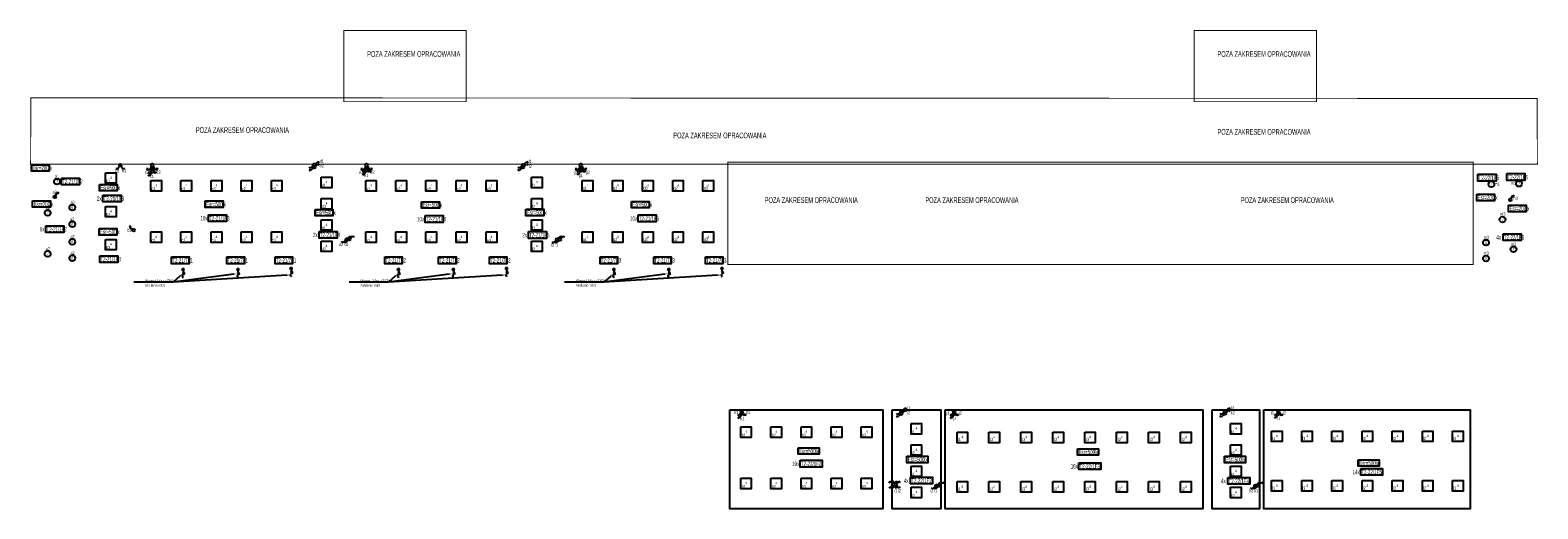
# Model space of a CAD drawing. Header units: millimetres. Extents: x -93830 to 24518, y -167050 to -8913.
# Tile 3 of 3: x -16608 to -8107, y -85707 to -83006. Entities that reach past the tile are written whole.
import ezdxf
from ezdxf import colors
from ezdxf.entities.mleader import LeaderData, LeaderLine
from ezdxf.enums import TextEntityAlignment as Align
from ezdxf.math import Vec2, Vec3

# ---------------------------------------------------------------- set-up
doc = ezdxf.new("R2010")
doc.units = ezdxf.units.MM
doc.linetypes.add('KRESKOWA', pattern=[0.75, 0.5, -0.25])
doc.layers.get('Defpoints').update_dxf_attribs({"color": 6})
doc.layers.add('#Tekst', color=7, linetype='Continuous', lineweight=15)
for name, color, linetype in [('$EL Łączniki ośw', 92, 'Continuous'), ('$EL_natężenie ośw.', 1, 'Continuous'), ('$EL_nr obw', 32, 'Continuous'), ('$EL_Nr obwodu', 170, 'Continuous'), ('$EL_Oświetlenie podstawowe', 150, 'Continuous'), ('$EL_Wypust silowy', 202, 'Continuous'), ('$EL_Zakres-wyłączenie', 10, 'KRESKOWA'), ('WOJ_oswietlenie02', 5, 'Continuous'), ('WOJ_oswietlenie05', 5, 'Continuous'), ('WOJ_oswietlenie06', 5, 'Continuous')]:
    doc.layers.add(name, color=color, linetype=linetype)
doc.styles.get("Standard").update_dxf_attribs({"font": 'ARIALN.TTF', "width": 0.8})
doc.styles.add('STYLE1', font='romans.shx')

# ---------------------------------------------------------------- blocks, each defined once
blk = doc.blocks.new('łącznik-św-IP20')
for p, q in [((-0.35, 0.27), (-0.22, 0.35)), ((-0.05, 0.08), (-0.22, 0.35)), ((0.05, 0.08), (0.22, 0.35)), ((0.35, 0.27), (0.22, 0.35))]:
    blk.add_line(p, q)
blk.add_circle((0, 0), 0.1)
blk = doc.blocks.new('łącznik-1b-IP20')
for p in [(0.05, 0.08), (0.35, 0.27)]:
    blk.add_line(p, (0.22, 0.35))
blk.add_circle((0, 0), 0.1)
blk = doc.blocks.new('łącznik-1b-IP44')
h = blk.add_hatch(color=0)
h.dxf.hatch_style = 1
h.paths.add_polyline_path([(0.05, 0, 1), (-0.05, 0, 1)])
at = {"color": 0}
for p in [(0.05, 0.08), (0.34, 0.27)]:
    blk.add_line(p, (0.22, 0.35), dxfattribs=at)
for radius in [0.1, 0.0516]:
    blk.add_circle((0, 0), radius, dxfattribs=at)
blk = doc.blocks.new('łącznik-sch-IP20')
for p, q in [((0.08, 0.07), (0.31, 0.27)), ((0.41, 0.15), (0.31, 0.27)), ((-0.41, -0.15), (-0.31, -0.27)), ((-0.08, -0.07), (-0.31, -0.27))]:
    blk.add_line(p, q)
blk.add_circle((0, 0), 0.1)
blk = doc.blocks.new('Oprawa 7')
blk.add_circle((0, 0), 16.5)
at = {"layer": 'WOJ_oswietlenie06', "color": 7}
blk.add_text('7', height=14, dxfattribs=at).set_placement((-4.4, -6.3))
blk = doc.blocks.new('Oprawa 6')
blk.add_circle((0, 0), 16.5)
at = {"layer": 'WOJ_oswietlenie05', "color": 7}
blk.add_text('6', height=14, dxfattribs=at).set_placement((-5.6, -6.2))
blk = doc.blocks.new('Oprawa 4')
blk.add_lwpolyline([(-59.5, 59.5), (0, 59.5), (0, 0), (-59.5, 0)], close=True)
at = {"layer": 'WOJ_oswietlenie02', "color": 7}
blk.add_text('4', height=14, dxfattribs=at).set_placement((-34.8, 24.9))
blk = doc.blocks.new('łącznik-krzyż-IP20')
for p, q in [((-0.34, 0.17), (-0.23, 0.28)), ((-0.07, 0.07), (-0.23, 0.28)), ((0.07, 0.07), (0.24, 0.28)), ((0.35, 0.16), (0.24, 0.28)), ((-0.34, -0.17), (-0.23, -0.28)), ((-0.07, -0.07), (-0.23, -0.28)), ((0.07, -0.07), (0.24, -0.28)), ((0.35, -0.17), (0.24, -0.28))]:
    blk.add_line(p, q)
for radius in [0.0995, 0.1]:
    blk.add_circle((0, 0), radius)
blk = doc.blocks.new('wypust 1-faz')
at = {"linetype": 'Continuous'}
blk.add_hatch(color=256, dxfattribs=at).paths.add_polyline_path([(-0.11, -0.06, 1), (-0.11, 0.06, 1)])
at = {"color": 7, "linetype": 'Continuous'}
blk.add_line((-0.4, 0.04), (-0.31, -0.12), dxfattribs=at)
at = {"linetype": 'Continuous'}
for p, q in [((-0.22, 0), (-0.27, 0)), ((0, 0), (-0.22, 0)), ((0, 0), (-0.22, 0))]:
    blk.add_line(p, q, dxfattribs=at)
blk.add_circle((-0.11, 0), 0.0585, dxfattribs=at)
at = {"linetype": 'Continuous', "start_tangent": (-1, 0), "end_tangent": (-1, 0)}
blk.add_spline([(-0.27, 0), (-0.43, -0.09), (-0.56, 0.06), (-0.71, -0.01)], degree=3, dxfattribs=at)
blk = doc.blocks.new('łącznik_rolety')
for points in [[(-0.39, 0.3), (-0.43, 0.4)], [(-0.39, 0.51), (-0.39, 0.3)], [(-0.39, 0.3), (-0.36, 0.4)], [(0.38, 0.51), (0.35, 0.41)], [(0.38, 0.51), (0.38, 0.3)], [(0.38, 0.51), (0.41, 0.41)]]:
    blk.add_lwpolyline(points)
at = {"linetype": 'Continuous'}
for points in [[(-0.07, 0.17), (-0.23, 0.46), (-0.33, 0.4)], [(0.05, 0.17), (0.22, 0.46), (0.31, 0.4)]]:
    blk.add_lwpolyline(points, dxfattribs=at)
blk.add_circle((0, 0.07), 0.11, dxfattribs=at)
at = {"style": 'STYLE1', "flags": 9}
blk.add_attdef('NAZWA', text='', height=0.105, dxfattribs=at).set_placement((-0.01, 0.03), align=Align.CENTER)

msp = doc.modelspace()

# ---------------------------------------------------------------- linework, layer by layer
at = {"layer": '$EL_natężenie ośw.', "flags": 128}
for points in [[(-16601.2, -83765.2), (-16500.6, -83765.2), (-16500.6, -83801.8), (-16601.2, -83801.8)], [(-16217.4, -83876.5), (-16116.9, -83876.5), (-16116.9, -83913.1), (-16217.4, -83913.1)], [(-16593.8, -83968.8), (-16493.2, -83968.8), (-16493.2, -84005.4), (-16593.8, -84005.4)], [(-15620.8, -83969.7), (-15520.3, -83969.7), (-15520.3, -84006.3), (-15620.8, -84006.3)], [(-14400.8, -83973.8), (-14300.2, -83973.8), (-14300.2, -84010.3), (-14400.8, -84010.3)], [(-13217.7, -83972), (-13117.1, -83972), (-13117.1, -84008.5), (-13217.7, -84008.5)], [(-8450.4, -83931.5), (-8351.1, -83931.5), (-8351.1, -83968.1), (-8450.4, -83968.1)], [(-15001.3, -84017.3), (-14900.7, -84017.3), (-14900.7, -84053.9), (-15001.3, -84053.9)], [(-13812, -84016.7), (-13711.4, -84016.7), (-13711.4, -84053.3), (-13812, -84053.3)], [(-8271.2, -83993.6), (-8172, -83993.6), (-8172, -84030.1), (-8271.2, -84030.1)], [(-16219.1, -84125.5), (-16118.5, -84125.5), (-16118.5, -84162), (-16219.1, -84162)], [(-12278.2, -85362.3), (-12159.8, -85362.3), (-12159.8, -85398.9), (-12278.2, -85398.9)], [(-11664.1, -85409.8), (-11545.7, -85409.8), (-11545.7, -85446.4), (-11664.1, -85446.4)], [(-10701.9, -85367.9), (-10583.5, -85367.9), (-10583.5, -85404.5), (-10701.9, -85404.5)], [(-9873.2, -85410.3), (-9754.8, -85410.3), (-9754.8, -85446.9), (-9873.2, -85446.9)], [(-9119.3, -85430.2), (-9000.9, -85430.2), (-9000.9, -85466.7), (-9119.3, -85466.7)]]:
    msp.add_lwpolyline(points, close=True, dxfattribs=at)
at = {"layer": '$EL_Nr obwodu', "linetype": 'Continuous', "flags": 128}
for points in [[(-8444.3, -83819.2), (-8342.5, -83819.2), (-8342.5, -83857.5), (-8444.3, -83857.5), (-8444.3, -83819.2)], [(-8281.4, -83815.3), (-8179.7, -83815.3), (-8179.7, -83853.6), (-8281.4, -83853.6), (-8281.4, -83815.3)], [(-16431.1, -83840.6), (-16329.2, -83840.6), (-16329.2, -83879), (-16431.1, -83879), (-16431.1, -83840.6)], [(-16197.3, -83936.8), (-16095.4, -83936.8), (-16095.4, -83975.1), (-16197.3, -83975.1), (-16197.3, -83936.8)], [(-15602.5, -84047.6), (-15500.6, -84047.6), (-15500.6, -84085.9), (-15602.5, -84085.9), (-15602.5, -84047.6)], [(-14380.9, -84052.4), (-14279, -84052.4), (-14279, -84090.8), (-14380.9, -84090.8), (-14380.9, -84052.4)], [(-13179.9, -84048.5), (-13078, -84048.5), (-13078, -84086.8), (-13179.9, -84086.8), (-13179.9, -84048.5)], [(-16519.5, -84109.3), (-16417.6, -84109.3), (-16417.6, -84147.7), (-16519.5, -84147.7), (-16519.5, -84109.3)], [(-14978.6, -84141.5), (-14876.7, -84141.5), (-14876.7, -84179.8), (-14978.6, -84179.8), (-14978.6, -84141.5)], [(-13798.6, -84142.6), (-13696.6, -84142.6), (-13696.6, -84181), (-13798.6, -84181), (-13798.6, -84142.6)], [(-8301.8, -84155), (-8200.1, -84155), (-8200.1, -84193.3), (-8301.8, -84193.3), (-8301.8, -84155)], [(-16215.3, -84278.2), (-16113.4, -84278.2), (-16113.4, -84316.5), (-16215.3, -84316.5), (-16215.3, -84278.2)], [(-15810, -84285), (-15711.7, -84285), (-15711.7, -84323.3), (-15810, -84323.3), (-15810, -84285)], [(-15498.2, -84285), (-15399.9, -84285), (-15399.9, -84323.3), (-15498.2, -84323.3), (-15498.2, -84285)], [(-15226.2, -84285), (-15128, -84285), (-15128, -84323.3), (-15226.2, -84323.3), (-15226.2, -84285)], [(-14608.3, -84285), (-14510, -84285), (-14510, -84323.3), (-14608.3, -84323.3), (-14608.3, -84285)], [(-14304.6, -84285), (-14206.4, -84285), (-14206.4, -84323.3), (-14304.6, -84323.3), (-14304.6, -84285)], [(-14017.7, -84285), (-13919.5, -84285), (-13919.5, -84323.3), (-14017.7, -84323.3), (-14017.7, -84285)], [(-13394.4, -84285), (-13296.1, -84285), (-13296.1, -84323.3), (-13394.4, -84323.3), (-13394.4, -84285)], [(-13091.7, -84285), (-12993.4, -84285), (-12993.4, -84323.3), (-13091.7, -84323.3), (-13091.7, -84285)], [(-12800.6, -84285), (-12702.4, -84285), (-12702.4, -84323.3), (-12800.6, -84323.3), (-12800.6, -84285)], [(-12265.4, -85432.9), (-12142.4, -85432.9), (-12142.4, -85471.2), (-12265.4, -85471.2), (-12265.4, -85432.9)], [(-10694.5, -85447), (-10571.4, -85447), (-10571.4, -85485.3), (-10694.5, -85485.3), (-10694.5, -85447)], [(-9105.6, -85479), (-8982.5, -85479), (-8982.5, -85517.3), (-9105.6, -85517.3), (-9105.6, -85479)], [(-11643, -85528), (-11519.9, -85528), (-11519.9, -85566.3), (-11643, -85566.3), (-11643, -85528)], [(-9854, -85529.8), (-9730.9, -85529.8), (-9730.9, -85568.1), (-9854, -85568.1), (-9854, -85529.8)]]:
    msp.add_lwpolyline(points, dxfattribs=at)
at = {"layer": '$EL_Zakres-wyłączenie', "ltscale": 100, "const_width": 5}
for points in [[(-14839.1, -83008.1), (-14149.5, -83008.1), (-14149.5, -83409.1), (-14839.1, -83409.1)], [(-10044.5, -83008.1), (-9354.9, -83008.1), (-9354.9, -83409.1), (-10044.5, -83409.1)], [(-16603.6, -83387.3), (-8110.9, -83391.2), (-8109.1, -83762.2), (-16605.4, -83762.2)], [(-12674.2, -83751), (-8471.1, -83751), (-8471.1, -84328), (-12674.2, -84328)]]:
    msp.add_lwpolyline(points, close=True, dxfattribs=at)
at = {"layer": 'Defpoints'}
for points in [[(-12662.8, -85148.8), (-11800, -85148.8), (-11800, -85706.8), (-12662.8, -85706.8)], [(-11747.8, -85148.8), (-11473.8, -85148.8), (-11473.8, -85705.8), (-11747.8, -85705.8)], [(-11448.8, -85148.8), (-9994.7, -85148.8), (-9994.7, -85705.8), (-11448.8, -85705.8)], [(-9942.5, -85148.8), (-9675.9, -85148.8), (-9675.9, -85705.8), (-9942.5, -85705.8)], [(-9650.9, -85148.8), (-8488.4, -85148.8), (-8488.4, -85706.8), (-9650.9, -85706.8)]]:
    msp.add_lwpolyline(points, close=True, dxfattribs=at)

# ---------------------------------------------------------------- block references
at = {"layer": '$EL Łączniki ośw', "xscale": 70, "yscale": 70}
for name, p, rotation in [('łącznik-św-IP20', (-16099.6, -83766.4), 180), ('łącznik_rolety', (-15919.7, -83761.7), 180), ('łącznik-św-IP20', (-15919.9, -83787.7), 180), ('łącznik-1b-IP20', (-15919.9, -83802.9), 180), ('łącznik_rolety', (-14710.9, -83761.7), 180), ('łącznik-św-IP20', (-14710.4, -83783.3), 180), ('łącznik-1b-IP20', (-14710.4, -83798.4), 180), ('łącznik_rolety', (-13502.1, -83761.7), 180), ('łącznik-św-IP20', (-13501.7, -83783.3), 180), ('łącznik-1b-IP20', (-13501.7, -83798.4), 180), ('łącznik-1b-IP20', (-16023.7, -84134.4), 90), ('łącznik-św-IP20', (-12595.4, -85156.1), 180), ('łącznik-1b-IP20', (-12595.4, -85171.3), 180), ('łącznik-św-IP20', (-11397.7, -85156.1), 180), ('łącznik-1b-IP20', (-11397.7, -85171.3), 180), ('łącznik-św-IP20', (-9569.6, -85156.1), 180), ('łącznik-1b-IP20', (-9569.6, -85171.3), 180)]:
    msp.add_blockref(name, p, dxfattribs=dict(at, rotation=rotation))
for name, p in [('łącznik-sch-IP20', (-15006.5, -83766)), ('łącznik-sch-IP20', (-15006.5, -83780)), ('łącznik-sch-IP20', (-13829.1, -83766.2)), ('łącznik-sch-IP20', (-13829.1, -83780.1)), ('łącznik-1b-IP44', (-16468.5, -83946.5)), ('łącznik-1b-IP20', (-8262.2, -83963.3)), ('łącznik-sch-IP20', (-14823.8, -84186.1)), ('łącznik-sch-IP20', (-14808.5, -84186.1)), ('łącznik-sch-IP20', (-13636.5, -84186.9)), ('łącznik-sch-IP20', (-13621.3, -84186.9)), ('łącznik-sch-IP20', (-11695, -85156.2)), ('łącznik-sch-IP20', (-11695, -85170.2)), ('łącznik-sch-IP20', (-9870.6, -85155.9)), ('łącznik-sch-IP20', (-9870.6, -85169.9)), ('łącznik-krzyż-IP20', (-11741.8, -85570.9)), ('łącznik-krzyż-IP20', (-11726.8, -85570.9)), ('łącznik-sch-IP20', (-11497.8, -85575.5)), ('łącznik-sch-IP20', (-11482.5, -85575.5)), ('łącznik-sch-IP20', (-9699.1, -85575.5)), ('łącznik-sch-IP20', (-9683.9, -85575.5))]:
    msp.add_blockref(name, p, dxfattribs=at)
at = {"layer": '$EL_Oświetlenie podstawowe'}
for name, p in [('Oprawa 4', (-16123.7, -83869.9)), ('Oprawa 7', (-16456.5, -83860.4)), ('Oprawa 4', (-15867.9, -83913.9)), ('Oprawa 4', (-15697.9, -83913.9)), ('Oprawa 4', (-15527.9, -83913.9)), ('Oprawa 4', (-15357.9, -83913.9)), ('Oprawa 4', (-15187.9, -83913.9)), ('Oprawa 4', (-14906.9, -83894.9)), ('Oprawa 4', (-14656.5, -83913.9)), ('Oprawa 4', (-14486.5, -83913.9)), ('Oprawa 4', (-14316.5, -83913.9)), ('Oprawa 4', (-14146.5, -83913.9)), ('Oprawa 4', (-13976.5, -83913.9)), ('Oprawa 4', (-13721.6, -83894.9)), ('Oprawa 4', (-13435.1, -83913.9)), ('Oprawa 4', (-13265.1, -83913.9)), ('Oprawa 4', (-13095.1, -83913.9)), ('Oprawa 4', (-12925.1, -83913.9)), ('Oprawa 4', (-12755.1, -83913.9)), ('Oprawa 7', (-8368.5, -83875.2)), ('Oprawa 7', (-8213.2, -83871.8)), ('Oprawa 6', (-16370.3, -84007.1)), ('Oprawa 4', (-14906.9, -84014.9)), ('Oprawa 4', (-13721.6, -84014.9)), ('Oprawa 7', (-16509, -84036.5)), ('Oprawa 4', (-16123.7, -84059.9)), ('Oprawa 4', (-14906.9, -84134.9)), ('Oprawa 4', (-13721.6, -84134.9)), ('Oprawa 7', (-8306.1, -84074.5)), ('Oprawa 6', (-16370.3, -84101.2)), ('Oprawa 4', (-15867.9, -84203.9)), ('Oprawa 4', (-15697.9, -84203.9)), ('Oprawa 4', (-15527.9, -84203.9)), ('Oprawa 4', (-15357.9, -84203.9)), ('Oprawa 4', (-15187.9, -84203.9)), ('Oprawa 4', (-14656.5, -84203.9)), ('Oprawa 4', (-14486.5, -84203.9)), ('Oprawa 4', (-14316.5, -84203.9)), ('Oprawa 4', (-14146.5, -84203.9)), ('Oprawa 4', (-13976.5, -84203.9)), ('Oprawa 4', (-13435.1, -84203.9)), ('Oprawa 4', (-13265.1, -84203.9)), ('Oprawa 4', (-13095.1, -84203.9)), ('Oprawa 4', (-12925.1, -84203.9)), ('Oprawa 4', (-12755.1, -84203.9)), ('Oprawa 6', (-16370.3, -84200.2)), ('Oprawa 4', (-16123.7, -84245.6)), ('Oprawa 4', (-14906.9, -84254.9)), ('Oprawa 4', (-13721.6, -84254.9)), ('Oprawa 6', (-8398.9, -84204.5)), ('Oprawa 7', (-8244.2, -84242.2)), ('Oprawa 7', (-16509, -84268.1)), ('Oprawa 6', (-16370.3, -84292.4)), ('Oprawa 6', (-8398.9, -84294)), ('Oprawa 4', (-12541.7, -85303.6)), ('Oprawa 4', (-12371.7, -85303.6)), ('Oprawa 4', (-12201.7, -85303.6)), ('Oprawa 4', (-12031.7, -85303.6)), ('Oprawa 4', (-11861.7, -85303.6)), ('Oprawa 4', (-11581.1, -85284.6)), ('Oprawa 4', (-9779.5, -85284.6)), ('Oprawa 4', (-9548.4, -85327.1)), ('Oprawa 4', (-9378.4, -85327.1)), ('Oprawa 4', (-9208.4, -85327.1)), ('Oprawa 4', (-9038.4, -85327.1)), ('Oprawa 4', (-8868.4, -85327.1)), ('Oprawa 4', (-8698.4, -85327.1)), ('Oprawa 4', (-8528.4, -85327.1)), ('Oprawa 4', (-11581.1, -85404.6)), ('Oprawa 4', (-11322.1, -85333.3)), ('Oprawa 4', (-11142.1, -85333.3)), ('Oprawa 4', (-10962.1, -85333.3)), ('Oprawa 4', (-10782.1, -85333.3)), ('Oprawa 4', (-10602.1, -85333.3)), ('Oprawa 4', (-10422.1, -85333.3)), ('Oprawa 4', (-10242.1, -85333.3)), ('Oprawa 4', (-10062.1, -85333.3)), ('Oprawa 4', (-9779.5, -85404.6)), ('Oprawa 4', (-11581.1, -85524.6)), ('Oprawa 4', (-9779.5, -85524.6)), ('Oprawa 4', (-12541.7, -85593.6)), ('Oprawa 4', (-12371.7, -85593.6)), ('Oprawa 4', (-12201.7, -85593.6)), ('Oprawa 4', (-12031.7, -85593.6)), ('Oprawa 4', (-11861.7, -85593.6)), ('Oprawa 4', (-11581.1, -85644.6)), ('Oprawa 4', (-11322.1, -85612.6)), ('Oprawa 4', (-11142.1, -85612.6)), ('Oprawa 4', (-10962.1, -85612.6)), ('Oprawa 4', (-10782.1, -85612.6)), ('Oprawa 4', (-10602.1, -85612.6)), ('Oprawa 4', (-10422.1, -85612.6)), ('Oprawa 4', (-10242.1, -85612.6)), ('Oprawa 4', (-10062.1, -85612.6)), ('Oprawa 4', (-9779.5, -85644.6)), ('Oprawa 4', (-9548.4, -85607.1)), ('Oprawa 4', (-9378.4, -85607.1)), ('Oprawa 4', (-9208.4, -85607.1)), ('Oprawa 4', (-9038.4, -85607.1)), ('Oprawa 4', (-8868.4, -85607.1)), ('Oprawa 4', (-8698.4, -85607.1)), ('Oprawa 4', (-8528.4, -85607.1))]:
    msp.add_blockref(name, p, dxfattribs=at)
at = {"layer": '$EL_Wypust silowy', "xscale": 80, "yscale": 80, "zscale": 0.1, "rotation": 90}
for p in [(-15746, -84347.1), (-15436.2, -84347.1), (-15136.5, -84341.6), (-14531.3, -84347.1), (-14221.5, -84347.1), (-13921.8, -84341.6), (-13316.7, -84347.1), (-13006.9, -84347.1), (-12707.2, -84341.6)]:
    msp.add_blockref('wypust 1-faz', p, dxfattribs=at)

# ---------------------------------------------------------------- texts
at = {"layer": '$EL_natężenie ośw.', "color": 7, "width": 0.7}
for s, p in [(' Eśr=200lx', (-16603.4, -83796)), (' Eśr=500lx', (-16219.6, -83907.3)), (' Eśr=200lx', (-16596, -83999.7)), (' Eśr=500lx', (-15623.1, -84000.5)), (' Eśr=500lx', (-14403, -84004.6)), (' Eśr=500lx', (-13219.9, -84002.8)), (' Eśr=200lx', (-8452.6, -83962.4)), (' Eśr=500lx', (-15003.5, -84048.2)), (' Eśr=500lx', (-13814.2, -84047.6)), (' Eśr=200lx', (-8273.4, -84024.4)), (' Eśr=500lx', (-16221.3, -84156.3)), (' Eśr=500lx', (-12280.4, -85393.1)), (' Eśr=500lx', (-11666.3, -85440.6)), (' Eśr=500lx', (-10704.1, -85398.7)), (' Eśr=500lx', (-9875.4, -85441.1)), (' Eśr=500lx', (-9121.5, -85461))]:
    msp.add_text(s, height=25, dxfattribs=at).set_placement(p)
at = {"layer": '$EL_nr obw', "linetype": 'Continuous', "lineweight": 30, "char_height": 18, "attachment_point": 1}
for s, heights, insert in [('d1', [0], (-14975, -83735.1)), ('f1', [0], (-13796.6, -83737.4)), ('a1', [0], (-16466.5, -83820.8)), ('b1', [0], (-16126.4, -83790.7)), ('b2', [0], (-16088.6, -83790.7)), ('c3', [0], (-15961.5, -83797.7)), ('c1', [0], (-15932.5, -83821.8)), ('c2', [0], (-15893, -83797.6)), ('d2', [0], (-14975.6, -83762.4)), ('e3', [0], (-14753.1, -83798.2)), ('e1', [0], (-14724.1, -83816.9)), ('e2', [0], (-14689.2, -83798.4)), ('f2', [0], (-13797.2, -83764.7)), ('g3', [0], (-13543.2, -83798.6)), ('g1', [0], (-13514.3, -83815.8)), ('g2', [0], (-13474.8, -83798.3)), ('b1', [0], (-16179.5, -83848.3)), ('c1', [0], (-15923.3, -83890.5)), ('c2', [0], (-15754.3, -83891.8)), ('c3', [0], (-15584.3, -83891.8)), ('c2', [0], (-15414.3, -83891.8)), ('c3', [0], (-15244.3, -83891.8)), ('d1', [0], (-14963.3, -83872.8)), ('e1', [0], (-14713.7, -83893.6)), ('e2', [0], (-14543.1, -83892.9)), ('e3', [0], (-14372.3, -83892.9)), ('e2', [0], (-14203.1, -83892.9)), ('e3', [0], (-14032.3, -83892.9)), ('f1', [0], (-13777.9, -83872.8)), ('g1', [0], (-13491.5, -83888)), ('g2', [0], (-13320.1, -83887.6)), ('g3', [0], (-13149.5, -83887.3)), ('g2', [0], (-12980.1, -83887.6)), ('g3', [0], (-12809.5, -83887.3)), ('m1', [18.7], (-8349.3, -83864.7)), ('m2', [18.7], (-8257.4, -83860)), ('a2', [0], (-16481.3, -83910.9)), ('a2', [0], (-16380.1, -83968.2)), ('d2', [0], (-14962.4, -83991.9)), ('f2', [0], (-13777.9, -83992.8)), ('m3', [18.7], (-8247.8, -83944.7)), ('a2', [0], (-16520, -83996.3)), ('a2', [0], (-16382.2, -84063.1)), ('b2', [0], (-16179.1, -84037.6)), ('m3', [18.7], (-8318, -84033.2)), ('a2', [0], (-16380.6, -84162.1)), ('b3', [0], (-16059.9, -84124.7)), ('d1', [0], (-14963.3, -84112.8)), ('f1', [0], (-13777.9, -84112.8)), ('a2', [0], (-16519.7, -84230.1)), ('b3', [0], (-16179.3, -84223.9)), ('c1', [0], (-15922.9, -84181.5)), ('c2', [0], (-15754.5, -84182.1)), ('c3', [0], (-15584.5, -84182.1)), ('c2', [0], (-15414.5, -84182.1)), ('c3', [0], (-15244.5, -84182.1)), ('d2', [0], (-14962.4, -84231.9)), ('d2', [0], (-14864.8, -84205.6)), ('d1', [0], (-14835.3, -84205.2)), ('e1', [0], (-14713.7, -84183.6)), ('e2', [0], (-14543.1, -84182.9)), ('e3', [0], (-14372.3, -84182.9)), ('e2', [0], (-14203.1, -84182.9)), ('e3', [0], (-14032.3, -84182.9)), ('f2', [0], (-13777.9, -84232.8)), ('f2', [0], (-13670.1, -84208.8)), ('f1', [0], (-13647.4, -84208.3)), ('g1', [0], (-13491.5, -84178)), ('g2', [0], (-13320.1, -84177.6)), ('g3', [0], (-13149.5, -84177.3)), ('g2', [0], (-12980.1, -84177.6)), ('g3', [0], (-12809.5, -84177.3)), ('m3', [18.7], (-8411.2, -84166.2)), ('m3', [18.7], (-8257.5, -84204.3)), ('a2', [0], (-16380.3, -84253.6)), ('m3', [18.7], (-8411.9, -84255)), ('h3', [0], (-12638, -85153.8)), ('h2', [0], (-12569.6, -85153.5)), ('i2', [0], (-11661.2, -85155)), ('i1', [0], (-11660.5, -85127.6)), ('j3', [0], (-11440.9, -85157)), ('j2', [0], (-11371.1, -85157)), ('k2', [0], (-9837.6, -85155)), ('k1', [0], (-9837, -85127.6)), ('l3', [0], (-9612.8, -85157)), ('l2', [0], (-9543, -85157)), ('h1', [0], (-12603.6, -85189.4)), ('i1', [0], (-11635.3, -85262.9)), ('j1', [0], (-11403.4, -85186.2)), ('k1', [0], (-9836.6, -85262.9)), ('l1', [18.7], (-9575.4, -85186.2)), ('h1', [0], (-12596, -85281.6)), ('h2', [0], (-12425.9, -85282.3)), ('h3', [0], (-12257.5, -85282.3)), ('h2', [0], (-12085.9, -85282.3)), ('h3', [0], (-11917.5, -85282.3)), ('j1', [0], (-11376.6, -85306.7)), ('j2', [0], (-11193.4, -85306.7)), ('j3', [0], (-11013.4, -85306.7)), ('j2', [0], (-10833.4, -85306.7)), ('j3', [0], (-10653.4, -85305.9)), ('j2', [0], (-10473.4, -85306.7)), ('j3', [0], (-10293.4, -85305.9)), ('j2', [0], (-10113.4, -85306.7)), ('l1', [0], (-9603.3, -85300.7)), ('l2', [0], (-9433.3, -85300.7)), ('l3', [0], (-9263.3, -85300.7)), ('l2', [0], (-9093.3, -85300.7)), ('l3', [0], (-8923.3, -85300.7)), ('l2', [0], (-8753.3, -85300.7)), ('l3', [0], (-8583.3, -85300.7)), ('i2', [0], (-11635.3, -85382.5)), ('k2', [0], (-9836.6, -85382.5)), ('i1', [0], (-11635.3, -85503.3)), ('k1', [0], (-9836.6, -85503)), ('h1', [0], (-12596, -85571.6)), ('h2', [0], (-12425.9, -85572.3)), ('h3', [0], (-12257.5, -85572.3)), ('h2', [0], (-12085.9, -85572.3)), ('h3', [0], (-11917.5, -85572.3)), ('i1', [0], (-11735.7, -85595.4)), ('i2', [0], (-11714.6, -85595.4)), ('i2', [0], (-11532.4, -85595.4)), ('i1', [0], (-11510, -85595.4)), ('j1', [0], (-11376.6, -85586)), ('j2', [0], (-11193.4, -85586)), ('j3', [0], (-11013.4, -85586)), ('j2', [0], (-10833.4, -85586)), ('j3', [0], (-10653.4, -85585.3)), ('j2', [0], (-10473.4, -85586)), ('j3', [0], (-10293.4, -85585.3)), ('j2', [0], (-10113.4, -85586)), ('k2', [0], (-9733.7, -85595.4)), ('k1', [0], (-9706.1, -85595.4)), ('l1', [0], (-9603.3, -85580.7)), ('l2', [0], (-9433.3, -85580.7)), ('l3', [0], (-9263.3, -85580.7)), ('l2', [0], (-9093.3, -85580.7)), ('l3', [0], (-8923.3, -85580.7)), ('l2', [0], (-8753.3, -85580.7)), ('l3', [0], (-8583.3, -85580.7)), ('i2', [0], (-11635.3, -85622.9)), ('k2', [0], (-9836.6, -85622.6))]:
    msp.add_mtext_dynamic_manual_height_columns(s, width=12, gutter_width=60, heights=heights, dxfattribs=dict(at, insert=insert))
at = {"layer": '$EL_Nr obwodu', "color": 7, "width": 0.7}
for s, p in [('T2-22/1F6', (-8278.1, -83847.4)), ('T2-21/1F2', (-16427.8, -83872.7)), ('T2-22/1F6', (-8440.9, -83851.3)), ('2x', (-16231.7, -83968.9)), ('T2-21/1F3', (-16193.9, -83968.9)), ('10x', (-15647.8, -84079.7)), ('T2-21/1F3', (-15599.1, -84079.7)), ('10x', (-14426.2, -84084.5)), ('T2-21/1F4', (-14377.6, -84084.5)), ('10x', (-13225.2, -84080.6)), ('T2-21/1F5', (-13176.6, -84080.6)), ('6x', (-16553.9, -84141.4)), ('T2-21/1F2', (-16516.2, -84141.4)), ('2x', (-15013, -84173.6)), ('T2-21/1F4', (-14975.3, -84173.6)), ('2x', (-13832.9, -84174.7)), ('T2-21/1F5', (-13795.2, -84174.7)), (' 4x', (-8347.8, -84187.1)), ('T2-22/1F6', (-8298.4, -84187.1)), ('T2-21/1F3', (-16211.9, -84310.3)), ('T2-21/7F1', (-15806.6, -84317.1)), ('T2-21/7F1', (-15494.8, -84317.1)), ('T2-21/7F1', (-15222.9, -84317.1)), ('T2-21/7F2', (-14605, -84317.1)), ('T2-21/7F2', (-14301.3, -84317.1)), ('T2-21/7F2', (-14014.4, -84317.1)), ('T2-21/7F3', (-13391, -84317.1)), ('T2-21/7F3', (-13088.3, -84317.1)), ('T2-21/7F3', (-12797.3, -84317.1)), ('T2-22/1F2', (-12262.1, -85465)), ('10x', (-12311.4, -85465)), ('16x', (-10740.4, -85479.1)), ('T2-22/1F3', (-10691.1, -85479.1)), ('14x', (-9151.5, -85511.1)), ('T2-22/1F5', (-9102.2, -85511.1)), (' 4x', (-11689, -85560.1)), ('T2-22/1F2', (-11639.6, -85560.1)), (' 4x', (-9899.9, -85561.9)), ('T2-22/1F4', (-9850.6, -85561.9))]:
    msp.add_text(s, height=25, dxfattribs=at).set_placement(p)
at = {"layer": '$EL_Zakres-wyłączenie', "linetype": 'Continuous', "ltscale": 100, "width": 0.7}
for p in [(-14707.6, -83156.2), (-9913, -83156.2), (-15673.5, -83585.3), (-9913, -83596), (-12981.3, -83615.7), (-12466, -83980.5), (-11560, -83980.5), (-9782, -83980.5)]:
    msp.add_text('POZA ZAKRESEM OPRACOWANIA', height=32, dxfattribs=at).set_placement(p)

# ---------------------------------------------------------------- leaders
at = {"layer": '#Tekst', "linetype": 'Continuous'}
ml = msp.add_multileader_mtext('Standard', dxfattribs=at)
ml.set_content('\\pxql;Wypust 1-faz ~230V, zasilanie rolet ', color=7)
ml.set_leader_properties(color=7)
ml.build(insert=Vec2(0, 0))
ml.multileader.update_dxf_attribs({"text_left_attachment_type": 6, "text_right_attachment_type": 6, "dogleg_length": 3.87, "arrow_head_size": 20})
ctx = ml.context
ctx.base_point, ctx.char_height, ctx.arrow_head_size, ctx.landing_gap_size, ctx.plane_origin = Vec3(-15980.7, -84427.6), 16, 20, 20, Vec3(-23732.8, -80011.6)
ctx.left_attachment, ctx.right_attachment = 6, 6
notes = []
notes.append((ctx, [(2, (1, 1, 0), (-15801.8, -84427.6), (-1, 0), 3.87, [(0, [(-15439.2, -84379.4)], 0, []), (1, [(-15749, -84379.4)], 0, []), (2, [(-15140.6, -84386.8)], 0, [])])]))
ctx.mtext.insert, ctx.mtext.width, ctx.mtext.defined_height, ctx.mtext.flow_direction = Vec3(-15960.7, -84411.1), 196.14, 8.362199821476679e-12, 5
ml = msp.add_multileader_mtext('Standard', dxfattribs=at)
ml.set_content('\\pxql;Wypust 1-faz ~230V, zasilanie rolet ', color=7)
ml.set_leader_properties(color=7)
ml.build(insert=Vec2(0, 0))
ml.multileader.update_dxf_attribs({"text_left_attachment_type": 6, "text_right_attachment_type": 6, "dogleg_length": 3.87, "arrow_head_size": 20})
ctx = ml.context
ctx.base_point, ctx.char_height, ctx.arrow_head_size, ctx.landing_gap_size, ctx.plane_origin = Vec3(-14766, -84427.6), 16, 20, 20, Vec3(-22518.2, -80011.6)
ctx.left_attachment, ctx.right_attachment = 6, 6
notes.append((ctx, [(2, (1, 1, 0), (-14587.1, -84427.6), (-1, 0), 3.87, [(0, [(-14224.5, -84379.4)], 0, []), (1, [(-14534.4, -84379.4)], 0, []), (2, [(-13925.9, -84386.8)], 0, [])])]))
ctx.mtext.insert, ctx.mtext.width, ctx.mtext.defined_height, ctx.mtext.flow_direction = Vec3(-14746, -84411.1), 196.14, 8.362199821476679e-12, 5
ml = msp.add_multileader_mtext('Standard', dxfattribs=at)
ml.set_content('\\pxql;Wypust 1-faz ~230V, zasilanie rolet ', color=7)
ml.set_leader_properties(color=7)
ml.build(insert=Vec2(0, 0))
ml.multileader.update_dxf_attribs({"text_left_attachment_type": 6, "text_right_attachment_type": 6, "dogleg_length": 3.87, "arrow_head_size": 20})
ctx = ml.context
ctx.base_point, ctx.char_height, ctx.arrow_head_size, ctx.landing_gap_size, ctx.plane_origin = Vec3(-13551.4, -84427.6), 16, 20, 20, Vec3(-21303.5, -80011.6)
ctx.left_attachment, ctx.right_attachment = 6, 6
notes.append((ctx, [(2, (1, 1, 0), (-13372.5, -84427.6), (-1, 0), 3.87, [(0, [(-13009.9, -84379.4)], 0, []), (1, [(-13319.7, -84379.4)], 0, []), (2, [(-12711.3, -84386.8)], 0, [])])]))
ctx.mtext.insert, ctx.mtext.width, ctx.mtext.defined_height, ctx.mtext.flow_direction = Vec3(-13531.4, -84411.1), 196.14, 8.362199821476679e-12, 5
for ctx, leaders in notes:
    for number, flags, end, landing, length, lines in leaders:
        leader = LeaderData()
        leader.index, (leader.has_last_leader_line, leader.has_dogleg_vector, leader.attachment_direction) = number, flags
        leader.last_leader_point, leader.dogleg_vector, leader.dogleg_length = Vec3(end), Vec3(landing), length
        for number, points, colour, breaks in lines:
            line = LeaderLine()
            line.index, line.vertices, line.color, line.breaks = number, Vec3.list(points), colors.encode_raw_color(colour), breaks
            leader.lines.append(line)
        ctx.leaders.append(leader)

doc.saveas('drawing.dxf')
